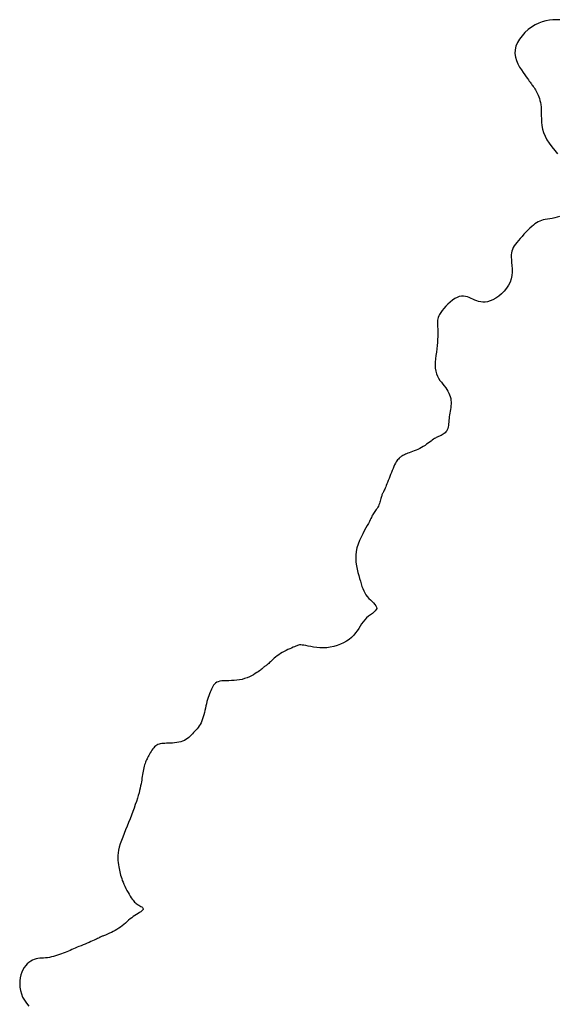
# Model space of a CAD drawing. Header units: millimetres. Extents: x 32690613 to 32693367, y 5343692 to 5344708.
# Tile 76 of 256: x 32692414 to 32692433, y 5343733 to 5343767. Entities that reach past the tile are written whole.
import ezdxf

# ---------------------------------------------------------------- set-up
doc = ezdxf.new("R2010")
doc.units = ezdxf.units.MM
doc.header["$LTSCALE"] = 20
doc.layers.add('02-DGM_HL_493.50', color=112, linetype='Continuous')

msp = doc.modelspace()

# ---------------------------------------------------------------- linework, layer by layer
at = {"layer": '02-DGM_HL_493.50', "elevation": 493.5, "flags": 128}
for points in [[(32692433.03, 5343767.054), (32692432.913, 5343767.056), (32692432.794, 5343767.051), (32692432.673, 5343767.038), (32692432.551, 5343767.016), (32692432.429, 5343766.983), (32692432.306, 5343766.937), (32692432.183, 5343766.877), (32692432.061, 5343766.802), (32692431.944, 5343766.714), (32692431.833, 5343766.614), (32692431.732, 5343766.505), (32692431.645, 5343766.389), (32692431.574, 5343766.267), (32692431.522, 5343766.142), (32692431.494, 5343766.016), (32692431.49, 5343765.891), (32692431.508, 5343765.769), (32692431.544, 5343765.65), (32692431.592, 5343765.536), (32692431.649, 5343765.429), (32692431.71, 5343765.33), (32692431.771, 5343765.241), (32692431.828, 5343765.162), (32692431.876, 5343765.095), (32692431.917, 5343765.038), (32692431.952, 5343764.99), (32692431.982, 5343764.949), (32692432.008, 5343764.913), (32692432.031, 5343764.881), (32692432.053, 5343764.851), (32692432.074, 5343764.821), (32692432.097, 5343764.79), (32692432.12, 5343764.757), (32692432.144, 5343764.722), (32692432.169, 5343764.685), (32692432.193, 5343764.646), (32692432.218, 5343764.604), (32692432.242, 5343764.56), (32692432.266, 5343764.512), (32692432.289, 5343764.461), (32692432.311, 5343764.407), (32692432.331, 5343764.348), (32692432.349, 5343764.284), (32692432.364, 5343764.214), (32692432.377, 5343764.139), (32692432.386, 5343764.056), (32692432.392, 5343763.966), (32692432.394, 5343763.869), (32692432.395, 5343763.765), (32692432.397, 5343763.654), (32692432.403, 5343763.539), (32692432.416, 5343763.421), (32692432.438, 5343763.3), (32692432.473, 5343763.177), (32692432.523, 5343763.054), (32692432.59, 5343762.932), (32692432.67, 5343762.81), (32692432.76, 5343762.688), (32692432.855, 5343762.567), (32692432.951, 5343762.445)], [(32692433.02, 5343760.296), (32692432.94, 5343760.267), (32692432.856, 5343760.246), (32692432.77, 5343760.229), (32692432.685, 5343760.216), (32692432.604, 5343760.204), (32692432.528, 5343760.191), (32692432.459, 5343760.177), (32692432.397, 5343760.159), (32692432.339, 5343760.138), (32692432.284, 5343760.112), (32692432.231, 5343760.081), (32692432.178, 5343760.045), (32692432.123, 5343760.001), (32692432.065, 5343759.951), (32692432.002, 5343759.892), (32692431.936, 5343759.828), (32692431.868, 5343759.759), (32692431.8, 5343759.687), (32692431.732, 5343759.613), (32692431.668, 5343759.54), (32692431.607, 5343759.469), (32692431.552, 5343759.402), (32692431.504, 5343759.34), (32692431.463, 5343759.282), (32692431.429, 5343759.225), (32692431.402, 5343759.167), (32692431.381, 5343759.107), (32692431.368, 5343759.043), (32692431.361, 5343758.973), (32692431.361, 5343758.895), (32692431.367, 5343758.806), (32692431.376, 5343758.71), (32692431.386, 5343758.607), (32692431.393, 5343758.498), (32692431.394, 5343758.386), (32692431.385, 5343758.272), (32692431.364, 5343758.158), (32692431.327, 5343758.045), (32692431.273, 5343757.936), (32692431.202, 5343757.831), (32692431.12, 5343757.733), (32692431.028, 5343757.643), (32692430.931, 5343757.562), (32692430.831, 5343757.492), (32692430.731, 5343757.435), (32692430.636, 5343757.393), (32692430.547, 5343757.366), (32692430.464, 5343757.352), (32692430.387, 5343757.351), (32692430.314, 5343757.359), (32692430.244, 5343757.376), (32692430.178, 5343757.398), (32692430.113, 5343757.425), (32692430.049, 5343757.453), (32692429.986, 5343757.482), (32692429.922, 5343757.508), (32692429.857, 5343757.531), (32692429.79, 5343757.547), (32692429.722, 5343757.556), (32692429.653, 5343757.555), (32692429.58, 5343757.542), (32692429.505, 5343757.515), (32692429.427, 5343757.474), (32692429.347, 5343757.419), (32692429.268, 5343757.355), (32692429.191, 5343757.284), (32692429.118, 5343757.21), (32692429.051, 5343757.134), (32692428.991, 5343757.061), (32692428.942, 5343756.993), (32692428.903, 5343756.933), (32692428.874, 5343756.878), (32692428.853, 5343756.828), (32692428.84, 5343756.781), (32692428.833, 5343756.733), (32692428.83, 5343756.684), (32692428.831, 5343756.631), (32692428.833, 5343756.572), (32692428.835, 5343756.506), (32692428.838, 5343756.432), (32692428.839, 5343756.351), (32692428.84, 5343756.265), (32692428.838, 5343756.172), (32692428.835, 5343756.074), (32692428.828, 5343755.97), (32692428.819, 5343755.862), (32692428.806, 5343755.751), (32692428.791, 5343755.637), (32692428.777, 5343755.521), (32692428.764, 5343755.407), (32692428.755, 5343755.294), (32692428.752, 5343755.185), (32692428.756, 5343755.082), (32692428.77, 5343754.985), (32692428.794, 5343754.896), (32692428.828, 5343754.814), (32692428.87, 5343754.738), (32692428.916, 5343754.667), (32692428.965, 5343754.601), (32692429.016, 5343754.537), (32692429.065, 5343754.475), (32692429.112, 5343754.414), (32692429.153, 5343754.354), (32692429.19, 5343754.292), (32692429.221, 5343754.231), (32692429.246, 5343754.17), (32692429.267, 5343754.108), (32692429.283, 5343754.046), (32692429.293, 5343753.984), (32692429.298, 5343753.921), (32692429.298, 5343753.859), (32692429.294, 5343753.796), (32692429.286, 5343753.733), (32692429.276, 5343753.67), (32692429.265, 5343753.607), (32692429.254, 5343753.544), (32692429.243, 5343753.481), (32692429.234, 5343753.418), (32692429.227, 5343753.356), (32692429.222, 5343753.294), (32692429.217, 5343753.233), (32692429.212, 5343753.174), (32692429.206, 5343753.118), (32692429.197, 5343753.065), (32692429.185, 5343753.016), (32692429.168, 5343752.971), (32692429.146, 5343752.931), (32692429.12, 5343752.896), (32692429.091, 5343752.865), (32692429.059, 5343752.838), (32692429.025, 5343752.814), (32692428.991, 5343752.794), (32692428.958, 5343752.776), (32692428.926, 5343752.761), (32692428.897, 5343752.749), (32692428.869, 5343752.737), (32692428.842, 5343752.726), (32692428.814, 5343752.714), (32692428.787, 5343752.701), (32692428.757, 5343752.685), (32692428.725, 5343752.666), (32692428.69, 5343752.643), (32692428.651, 5343752.615), (32692428.608, 5343752.582), (32692428.561, 5343752.547), (32692428.511, 5343752.509), (32692428.458, 5343752.47), (32692428.402, 5343752.432), (32692428.344, 5343752.394), (32692428.284, 5343752.358), (32692428.222, 5343752.325), (32692428.159, 5343752.294), (32692428.096, 5343752.267), (32692428.034, 5343752.241), (32692427.974, 5343752.218), (32692427.917, 5343752.197), (32692427.863, 5343752.178), (32692427.814, 5343752.16), (32692427.77, 5343752.143), (32692427.731, 5343752.128), (32692427.696, 5343752.113), (32692427.664, 5343752.098), (32692427.635, 5343752.083), (32692427.609, 5343752.068), (32692427.584, 5343752.051), (32692427.559, 5343752.033), (32692427.535, 5343752.013), (32692427.511, 5343751.991), (32692427.486, 5343751.965), (32692427.461, 5343751.936), (32692427.436, 5343751.902), (32692427.411, 5343751.863), (32692427.385, 5343751.818), (32692427.358, 5343751.766), (32692427.331, 5343751.708), (32692427.303, 5343751.643), (32692427.275, 5343751.575), (32692427.247, 5343751.503), (32692427.219, 5343751.431), (32692427.192, 5343751.359), (32692427.166, 5343751.29), (32692427.14, 5343751.224), (32692427.116, 5343751.163), (32692427.094, 5343751.107), (32692427.073, 5343751.056), (32692427.053, 5343751.01), (32692427.034, 5343750.968), (32692427.017, 5343750.931), (32692427.002, 5343750.897), (32692426.988, 5343750.868), (32692426.975, 5343750.842), (32692426.963, 5343750.818), (32692426.952, 5343750.797), (32692426.942, 5343750.776), (32692426.933, 5343750.754), (32692426.924, 5343750.731), (32692426.915, 5343750.705), (32692426.906, 5343750.675), (32692426.897, 5343750.642), (32692426.887, 5343750.604), (32692426.876, 5343750.563), (32692426.864, 5343750.521), (32692426.85, 5343750.477), (32692426.835, 5343750.432), (32692426.819, 5343750.388), (32692426.799, 5343750.346), (32692426.778, 5343750.306), (32692426.755, 5343750.267), (32692426.73, 5343750.231), (32692426.706, 5343750.195), (32692426.681, 5343750.161), (32692426.657, 5343750.128), (32692426.634, 5343750.096), (32692426.613, 5343750.064), (32692426.595, 5343750.031), (32692426.577, 5343749.998), (32692426.56, 5343749.961), (32692426.54, 5343749.92), (32692426.518, 5343749.873), (32692426.492, 5343749.818), (32692426.459, 5343749.755), (32692426.42, 5343749.681), (32692426.372, 5343749.595), (32692426.318, 5343749.499), (32692426.262, 5343749.394), (32692426.206, 5343749.281), (32692426.152, 5343749.163), (32692426.104, 5343749.041), (32692426.065, 5343748.916), (32692426.037, 5343748.79), (32692426.023, 5343748.665), (32692426.021, 5343748.54), (32692426.029, 5343748.418), (32692426.046, 5343748.298), (32692426.069, 5343748.182), (32692426.096, 5343748.07), (32692426.125, 5343747.963), (32692426.154, 5343747.861), (32692426.182, 5343747.765), (32692426.21, 5343747.675), (32692426.238, 5343747.59), (32692426.267, 5343747.511), (32692426.299, 5343747.436), (32692426.334, 5343747.366), (32692426.374, 5343747.3), (32692426.42, 5343747.237), (32692426.473, 5343747.178), (32692426.528, 5343747.122), (32692426.584, 5343747.069), (32692426.636, 5343747.019), (32692426.682, 5343746.97), (32692426.717, 5343746.924), (32692426.738, 5343746.879), (32692426.742, 5343746.835), (32692426.727, 5343746.792), (32692426.695, 5343746.75), (32692426.649, 5343746.706), (32692426.593, 5343746.661), (32692426.529, 5343746.613), (32692426.463, 5343746.561), (32692426.396, 5343746.505), (32692426.334, 5343746.443), (32692426.277, 5343746.375), (32692426.224, 5343746.302), (32692426.175, 5343746.226), (32692426.125, 5343746.147), (32692426.073, 5343746.067), (32692426.016, 5343745.988), (32692425.953, 5343745.912), (32692425.881, 5343745.838), (32692425.798, 5343745.77), (32692425.705, 5343745.707), (32692425.604, 5343745.65), (32692425.496, 5343745.6), (32692425.383, 5343745.558), (32692425.266, 5343745.524), (32692425.147, 5343745.498), (32692425.028, 5343745.483), (32692424.91, 5343745.478), (32692424.794, 5343745.48), (32692424.682, 5343745.49), (32692424.576, 5343745.504), (32692424.477, 5343745.52), (32692424.386, 5343745.538), (32692424.306, 5343745.554), (32692424.236, 5343745.566), (32692424.179, 5343745.575), (32692424.133, 5343745.578), (32692424.094, 5343745.577), (32692424.06, 5343745.571), (32692424.029, 5343745.562), (32692423.997, 5343745.55), (32692423.962, 5343745.535), (32692423.922, 5343745.516), (32692423.874, 5343745.496), (32692423.819, 5343745.472), (32692423.759, 5343745.447), (32692423.696, 5343745.419), (32692423.63, 5343745.389), (32692423.564, 5343745.356), (32692423.499, 5343745.321), (32692423.436, 5343745.283), (32692423.377, 5343745.243), (32692423.322, 5343745.202), (32692423.271, 5343745.16), (32692423.223, 5343745.118), (32692423.179, 5343745.077), (32692423.138, 5343745.038), (32692423.1, 5343745.002), (32692423.066, 5343744.97), (32692423.035, 5343744.942), (32692423.006, 5343744.918), (32692422.98, 5343744.898), (32692422.956, 5343744.88), (32692422.933, 5343744.863), (32692422.912, 5343744.847), (32692422.891, 5343744.832), (32692422.871, 5343744.816), (32692422.85, 5343744.799), (32692422.829, 5343744.781), (32692422.806, 5343744.76), (32692422.78, 5343744.738), (32692422.75, 5343744.714), (32692422.715, 5343744.687), (32692422.675, 5343744.658), (32692422.628, 5343744.626), (32692422.573, 5343744.592), (32692422.512, 5343744.555), (32692422.444, 5343744.519), (32692422.37, 5343744.483), (32692422.291, 5343744.45), (32692422.208, 5343744.42), (32692422.121, 5343744.394), (32692422.032, 5343744.375), (32692421.94, 5343744.362), (32692421.847, 5343744.355), (32692421.754, 5343744.351), (32692421.664, 5343744.35), (32692421.578, 5343744.349), (32692421.496, 5343744.347), (32692421.422, 5343744.342), (32692421.355, 5343744.332), (32692421.298, 5343744.316), (32692421.249, 5343744.294), (32692421.207, 5343744.266), (32692421.171, 5343744.233), (32692421.14, 5343744.196), (32692421.113, 5343744.154), (32692421.089, 5343744.108), (32692421.065, 5343744.059), (32692421.043, 5343744.007), (32692421.02, 5343743.951), (32692420.998, 5343743.893), (32692420.976, 5343743.831), (32692420.955, 5343743.767), (32692420.934, 5343743.7), (32692420.915, 5343743.63), (32692420.896, 5343743.558), (32692420.879, 5343743.483), (32692420.862, 5343743.406), (32692420.845, 5343743.329), (32692420.827, 5343743.253), (32692420.809, 5343743.177), (32692420.789, 5343743.104), (32692420.766, 5343743.034), (32692420.741, 5343742.968), (32692420.713, 5343742.907), (32692420.682, 5343742.85), (32692420.648, 5343742.797), (32692420.612, 5343742.747), (32692420.575, 5343742.7), (32692420.536, 5343742.655), (32692420.497, 5343742.611), (32692420.457, 5343742.568), (32692420.416, 5343742.524), (32692420.376, 5343742.482), (32692420.334, 5343742.441), (32692420.289, 5343742.401), (32692420.242, 5343742.364), (32692420.192, 5343742.33), (32692420.138, 5343742.3), (32692420.079, 5343742.275), (32692420.015, 5343742.254), (32692419.947, 5343742.237), (32692419.876, 5343742.225), (32692419.803, 5343742.215), (32692419.731, 5343742.208), (32692419.659, 5343742.204), (32692419.591, 5343742.2), (32692419.526, 5343742.198), (32692419.466, 5343742.195), (32692419.411, 5343742.192), (32692419.36, 5343742.187), (32692419.313, 5343742.181), (32692419.269, 5343742.171), (32692419.228, 5343742.157), (32692419.19, 5343742.138), (32692419.154, 5343742.114), (32692419.119, 5343742.083), (32692419.086, 5343742.047), (32692419.055, 5343742.007), (32692419.025, 5343741.964), (32692418.996, 5343741.919), (32692418.969, 5343741.874), (32692418.943, 5343741.828), (32692418.919, 5343741.785), (32692418.897, 5343741.743), (32692418.875, 5343741.704), (32692418.856, 5343741.665), (32692418.837, 5343741.627), (32692418.819, 5343741.588), (32692418.803, 5343741.548), (32692418.788, 5343741.505), (32692418.774, 5343741.459), (32692418.76, 5343741.41), (32692418.748, 5343741.357), (32692418.736, 5343741.302), (32692418.725, 5343741.244), (32692418.714, 5343741.184), (32692418.703, 5343741.122), (32692418.693, 5343741.06), (32692418.683, 5343740.997), (32692418.673, 5343740.934), (32692418.662, 5343740.87), (32692418.651, 5343740.804), (32692418.637, 5343740.735), (32692418.622, 5343740.662), (32692418.603, 5343740.583), (32692418.582, 5343740.499), (32692418.556, 5343740.408), (32692418.526, 5343740.31), (32692418.493, 5343740.204), (32692418.455, 5343740.092), (32692418.415, 5343739.975), (32692418.371, 5343739.855), (32692418.325, 5343739.731), (32692418.276, 5343739.605), (32692418.226, 5343739.478), (32692418.174, 5343739.351), (32692418.122, 5343739.225), (32692418.071, 5343739.1), (32692418.022, 5343738.978), (32692417.977, 5343738.859), (32692417.938, 5343738.744), (32692417.904, 5343738.635), (32692417.879, 5343738.53), (32692417.862, 5343738.433), (32692417.853, 5343738.341), (32692417.851, 5343738.256), (32692417.855, 5343738.175), (32692417.862, 5343738.099), (32692417.873, 5343738.028), (32692417.885, 5343737.961), (32692417.898, 5343737.897), (32692417.911, 5343737.837), (32692417.923, 5343737.778), (32692417.937, 5343737.721), (32692417.951, 5343737.665), (32692417.967, 5343737.607), (32692417.986, 5343737.549), (32692418.008, 5343737.488), (32692418.033, 5343737.425), (32692418.063, 5343737.357), (32692418.096, 5343737.287), (32692418.131, 5343737.216), (32692418.169, 5343737.146), (32692418.206, 5343737.077), (32692418.244, 5343737.011), (32692418.281, 5343736.951), (32692418.315, 5343736.896), (32692418.347, 5343736.849), (32692418.377, 5343736.809), (32692418.405, 5343736.774), (32692418.432, 5343736.744), (32692418.46, 5343736.719), (32692418.487, 5343736.696), (32692418.516, 5343736.675), (32692418.547, 5343736.655), (32692418.58, 5343736.636), (32692418.614, 5343736.616), (32692418.646, 5343736.596), (32692418.675, 5343736.576), (32692418.699, 5343736.555), (32692418.716, 5343736.534), (32692418.724, 5343736.512), (32692418.72, 5343736.49), (32692418.705, 5343736.466), (32692418.678, 5343736.441), (32692418.642, 5343736.414), (32692418.598, 5343736.385), (32692418.549, 5343736.355), (32692418.495, 5343736.322), (32692418.44, 5343736.287), (32692418.385, 5343736.248), (32692418.331, 5343736.207), (32692418.278, 5343736.164), (32692418.226, 5343736.119), (32692418.173, 5343736.072), (32692418.12, 5343736.025), (32692418.065, 5343735.979), (32692418.008, 5343735.933), (32692417.949, 5343735.888), (32692417.887, 5343735.846), (32692417.822, 5343735.806), (32692417.758, 5343735.768), (32692417.694, 5343735.734), (32692417.632, 5343735.702), (32692417.573, 5343735.674), (32692417.519, 5343735.649), (32692417.471, 5343735.628), (32692417.43, 5343735.611), (32692417.395, 5343735.598), (32692417.365, 5343735.586), (32692417.339, 5343735.577), (32692417.317, 5343735.569), (32692417.296, 5343735.561), (32692417.276, 5343735.553), (32692417.256, 5343735.544), (32692417.235, 5343735.534), (32692417.212, 5343735.521), (32692417.186, 5343735.507), (32692417.157, 5343735.492), (32692417.123, 5343735.474), (32692417.085, 5343735.455), (32692417.041, 5343735.433), (32692416.99, 5343735.411), (32692416.933, 5343735.386), (32692416.87, 5343735.36), (32692416.803, 5343735.332), (32692416.733, 5343735.304), (32692416.662, 5343735.276), (32692416.59, 5343735.247), (32692416.52, 5343735.219), (32692416.453, 5343735.191), (32692416.389, 5343735.164), (32692416.328, 5343735.137), (32692416.27, 5343735.111), (32692416.213, 5343735.086), (32692416.157, 5343735.061), (32692416.101, 5343735.037), (32692416.043, 5343735.012), (32692415.982, 5343734.988), (32692415.919, 5343734.964), (32692415.854, 5343734.94), (32692415.786, 5343734.917), (32692415.717, 5343734.896), (32692415.647, 5343734.877), (32692415.577, 5343734.86), (32692415.507, 5343734.845), (32692415.438, 5343734.835), (32692415.37, 5343734.827), (32692415.304, 5343734.822), (32692415.238, 5343734.818), (32692415.174, 5343734.813), (32692415.111, 5343734.805), (32692415.048, 5343734.793), (32692414.986, 5343734.775), (32692414.924, 5343734.75), (32692414.863, 5343734.717), (32692414.803, 5343734.674), (32692414.746, 5343734.623), (32692414.692, 5343734.564), (32692414.642, 5343734.496), (32692414.597, 5343734.421), (32692414.558, 5343734.337), (32692414.527, 5343734.246), (32692414.504, 5343734.148), (32692414.489, 5343734.044), (32692414.485, 5343733.935), (32692414.491, 5343733.823), (32692414.51, 5343733.709), (32692414.541, 5343733.596), (32692414.585, 5343733.484), (32692414.644, 5343733.375), (32692414.718, 5343733.271), (32692414.804, 5343733.172)]]:
    msp.add_lwpolyline(points, dxfattribs=at)

doc.saveas('drawing.dxf')
